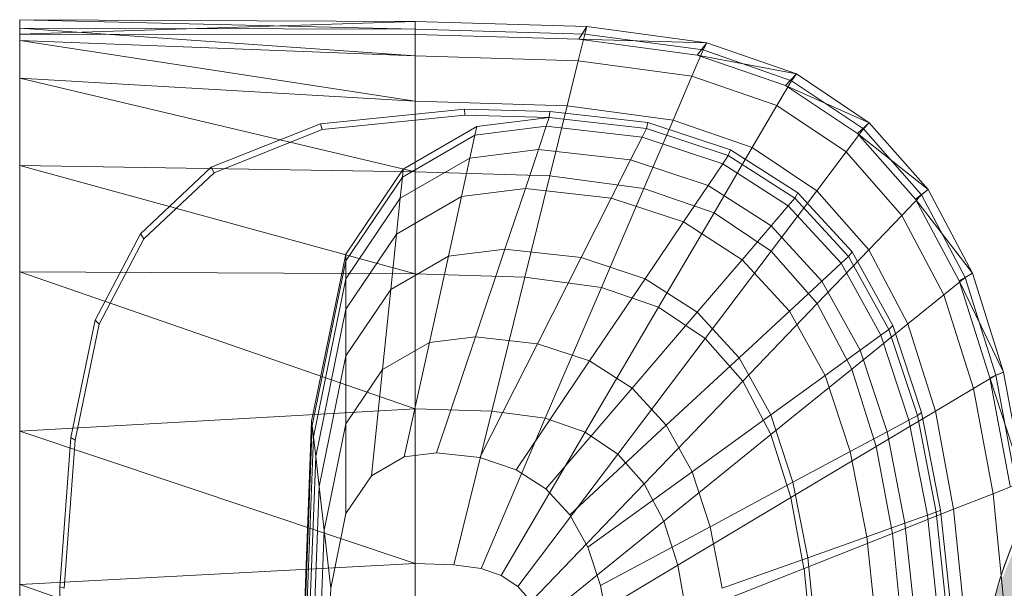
# Model space of a CAD drawing. Header units: metres. Extents: x 391.1 to 427.5, y 12.8 to 28.4.
# Tile 47 of 234: x 401.489 to 401.744, y 26.642 to 26.79. Entities that reach past the tile are written whole.
import ezdxf

# ---------------------------------------------------------------- set-up
doc = ezdxf.new("R2010")
doc.units = ezdxf.units.M
for name, color, linetype, lineweight in [('02_MOBILIARIO', 7, 'Continuous', 18), ('A-DETL-____-MBND', 7, 'Continuous', 18), ('A-DETL-GENF-OTLN', 7, 'Continuous', 18)]:
    doc.layers.add(name, color=color, linetype=linetype, lineweight=lineweight)

# ---------------------------------------------------------------- blocks, each defined once
blk = doc.blocks.new('Family - Rentamans PA-152555-03_ENLLUMENAT_P0A')
at = {"layer": 'A-DETL-____-MBND', "color": 253, "true_color": 0xaaaaaa}
for p, q in [((0, 0.36146), (0, 0.36526)), ((0, 0.36526), (0, 0.36308)), ((0.10273, 0.3648), (0, 0.36526)), ((0.10273, 0.36283), (0, 0.36526)), ((0.10273, 0.3648), (0, 0.36146)), ((0.14736, 0.36347), (0.10273, 0.3648)), ((0.10273, 0.36283), (0.10273, 0.3648)), ((0.10273, 0.36479), (0.10273, 0.36141)), ((0.14525, 0.36016), (0.14736, 0.36347)), ((0.14679, 0.36152), (0.14736, 0.36347)), ((0.17848, 0.35928), (0.14736, 0.36347)), ((0, 0.36308), (0, 0.35983)), ((0.10273, 0.36283), (0, 0.36308)), ((0, 0.36308), (0.10273, 0.35585)), ((0.10273, 0.36141), (0, 0.36146)), ((0, 0.36146), (0, 0.00406)), ((0.14679, 0.36152), (0.10273, 0.36283)), ((0.10273, 0.36283), (0.10273, 0.35585)), ((0.14525, 0.36016), (0.10273, 0.36141)), ((0.14508, 0.3546), (0.14679, 0.36152)), ((0.17751, 0.35738), (0.14679, 0.36152)), ((0, 0.35983), (0, 0.35008)), ((0.10273, 0.35585), (0, 0.35983)), ((0, 0.35983), (0.10273, 0.34405)), ((0.17596, 0.35605), (0.14525, 0.36016)), ((0.17848, 0.35928), (0.14525, 0.36016)), ((0.17596, 0.35605), (0.17848, 0.35928)), ((0.17751, 0.35738), (0.17848, 0.35928)), ((0.20176, 0.35121), (0.17848, 0.35928)), ((0.10273, 0.35585), (0.10273, 0.34405)), ((0.14508, 0.3546), (0.10273, 0.35585)), ((0.17461, 0.35061), (0.17751, 0.35738)), ((0.19894, 0.34814), (0.17596, 0.35605)), ((0.20176, 0.35121), (0.17596, 0.35605)), ((0.2005, 0.34941), (0.17751, 0.35738)), ((0.14508, 0.3546), (0.1422, 0.34287)), ((0.17461, 0.35061), (0.14508, 0.3546)), ((0.16971, 0.33917), (0.17461, 0.35061)), ((0.19671, 0.34296), (0.17461, 0.35061)), ((0.19894, 0.34814), (0.20176, 0.35121)), ((0.2005, 0.34941), (0.20176, 0.35121)), ((0.22069, 0.33849), (0.20176, 0.35121)), ((0, 0.35008), (0, 0.32734)), ((0.10273, 0.34405), (0, 0.35008)), ((0, 0.35008), (0.10273, 0.32574)), ((0.19671, 0.34296), (0.2005, 0.34941)), ((0.21762, 0.33569), (0.19894, 0.34814)), ((0.22069, 0.33849), (0.19894, 0.34814)), ((0.21918, 0.33686), (0.2005, 0.34941)), ((0.10273, 0.34405), (0.10273, 0.32574)), ((0.1422, 0.34287), (0.10273, 0.34405)), ((0.1422, 0.34287), (0.13772, 0.3247)), ((0.16971, 0.33917), (0.1422, 0.34287)), ((0.1903, 0.33203), (0.19671, 0.34296)), ((0.21467, 0.33089), (0.19671, 0.34296)), ((0.07816, 0.33823), (0.11557, 0.34199)), ((0.07861, 0.33669), (0.11566, 0.34041)), ((0.11557, 0.34199), (0.13769, 0.34144)), ((0.11566, 0.34041), (0.11557, 0.34199)), ((0.11566, 0.34041), (0.13755, 0.33987)), ((0.13755, 0.33987), (0.13769, 0.34144)), ((0.13769, 0.34144), (0.16318, 0.33856)), ((0.04977, 0.3269), (0.07816, 0.33823)), ((0.07861, 0.33669), (0.07816, 0.33823)), ((0.11875, 0.33749), (0.13755, 0.33987)), ((0.13678, 0.33756), (0.13755, 0.33987)), ((0.13755, 0.33987), (0.1628, 0.33702)), ((0.16971, 0.33917), (0.1621, 0.32141)), ((0.1628, 0.33702), (0.16318, 0.33856)), ((0.16318, 0.33856), (0.18466, 0.33146)), ((0.1903, 0.33203), (0.16971, 0.33917)), ((0.21762, 0.33569), (0.22069, 0.33849)), ((0.21918, 0.33686), (0.22069, 0.33849)), ((0.23596, 0.32112), (0.22069, 0.33849)), ((0.05051, 0.32548), (0.07861, 0.33669)), ((0.09941, 0.32432), (0.11825, 0.33522)), ((0.09963, 0.32643), (0.11875, 0.33749)), ((0.11825, 0.33522), (0.11696, 0.32931)), ((0.11825, 0.33522), (0.13678, 0.33756)), ((0.11875, 0.33749), (0.11825, 0.33522)), ((0.13476, 0.33156), (0.13678, 0.33756)), ((0.13678, 0.33756), (0.16165, 0.33475)), ((0.16165, 0.33475), (0.1628, 0.33702)), ((0.1628, 0.33702), (0.18406, 0.32998)), ((0.21467, 0.33089), (0.21918, 0.33686)), ((0.2327, 0.31866), (0.21762, 0.33569)), ((0.23596, 0.32112), (0.21762, 0.33569)), ((0.23426, 0.31971), (0.21918, 0.33686)), ((0.15867, 0.32886), (0.16165, 0.33475)), ((0.16165, 0.33475), (0.1826, 0.32782)), ((0.11696, 0.32931), (0.13476, 0.33156)), ((0.13135, 0.32141), (0.13476, 0.33156)), ((0.13476, 0.33156), (0.15867, 0.32886)), ((0.18036, 0.31508), (0.1903, 0.33203)), ((0.1826, 0.32782), (0.18406, 0.32998)), ((0.18406, 0.32998), (0.18466, 0.33146)), ((0.18406, 0.32998), (0.20135, 0.31889)), ((0.18466, 0.33146), (0.20212, 0.32026)), ((0.20704, 0.32079), (0.1903, 0.33203)), ((0.20704, 0.32079), (0.21467, 0.33089)), ((0.22917, 0.3144), (0.21467, 0.33089)), ((0.09884, 0.31884), (0.11696, 0.32931)), ((0.11696, 0.32931), (0.11476, 0.31932)), ((0.15363, 0.3189), (0.15867, 0.32886)), ((0.15867, 0.32886), (0.17881, 0.3222)), ((0.17881, 0.3222), (0.1826, 0.32782)), ((0.1826, 0.32782), (0.19963, 0.31689)), ((0, 0.32734), (0, 0.29972)), ((0.10273, 0.32574), (0, 0.32734)), ((0, 0.32734), (0.10273, 0.29924)), ((0.03136, 0.30959), (0.04977, 0.3269)), ((0.03228, 0.30834), (0.05051, 0.32548)), ((0.05051, 0.32548), (0.04977, 0.3269)), ((0.08473, 0.30435), (0.09963, 0.32643)), ((0.09941, 0.32432), (0.09963, 0.32643)), ((0.10273, 0.32574), (0.10273, 0.29924)), ((0.13772, 0.3247), (0.10273, 0.32574)), ((0.08473, 0.30256), (0.09941, 0.32432)), ((0.09941, 0.32432), (0.09884, 0.31884)), ((0.13772, 0.3247), (0.13123, 0.29839)), ((0.1621, 0.32141), (0.13772, 0.3247)), ((0.11476, 0.31932), (0.13135, 0.32141)), ((0.12606, 0.30567), (0.13135, 0.32141)), ((0.13135, 0.32141), (0.15363, 0.3189)), ((0.1621, 0.32141), (0.1511, 0.29571)), ((0.18036, 0.31508), (0.1621, 0.32141)), ((0.1724, 0.31269), (0.17881, 0.3222)), ((0.17881, 0.3222), (0.19518, 0.3117)), ((0.19519, 0.30512), (0.20704, 0.32079)), ((0.20135, 0.31889), (0.20212, 0.32026)), ((0.20212, 0.32026), (0.21621, 0.30495)), ((0.22054, 0.30543), (0.20704, 0.32079)), ((0.22917, 0.3144), (0.23426, 0.31971)), ((0.2327, 0.31866), (0.23596, 0.32112)), ((0.23426, 0.31971), (0.23596, 0.32112)), ((0.24562, 0.29825), (0.23426, 0.31971)), ((0.24746, 0.29938), (0.23596, 0.32112)), ((0.08473, 0.29792), (0.09884, 0.31884)), ((0.09788, 0.30955), (0.11476, 0.31932)), ((0.09884, 0.31884), (0.09788, 0.30955)), ((0.11476, 0.31932), (0.11135, 0.30381)), ((0.14581, 0.30344), (0.15363, 0.3189)), ((0.15363, 0.3189), (0.1724, 0.31269)), ((0.19963, 0.31689), (0.20135, 0.31889)), ((0.20135, 0.31889), (0.2153, 0.30374)), ((0.24405, 0.29737), (0.2327, 0.31866)), ((0.24746, 0.29938), (0.2327, 0.31866)), ((0.18036, 0.31508), (0.16597, 0.29056)), ((0.19519, 0.30512), (0.18036, 0.31508)), ((0.19518, 0.3117), (0.19963, 0.31689)), ((0.19963, 0.31689), (0.21338, 0.30196)), ((0.16244, 0.29794), (0.17239, 0.31269)), ((0.1724, 0.31269), (0.18765, 0.3029)), ((0.22054, 0.30543), (0.22917, 0.3144)), ((0.24008, 0.29377), (0.22917, 0.3144)), ((0.01958, 0.28716), (0.03136, 0.30959)), ((0.03228, 0.30834), (0.03136, 0.30959)), ((0.08473, 0.29006), (0.09788, 0.30955)), ((0.09788, 0.30955), (0.09638, 0.29516)), ((0.18765, 0.3029), (0.19518, 0.3117)), ((0.19518, 0.3117), (0.20839, 0.29735)), ((0.02062, 0.28613), (0.03228, 0.30834)), ((0.11135, 0.30381), (0.12606, 0.30567)), ((0.1184, 0.28289), (0.12606, 0.30567)), ((0.12606, 0.30567), (0.14581, 0.30344)), ((0.17806, 0.28244), (0.19519, 0.30512)), ((0.20717, 0.2915), (0.19519, 0.30512)), ((0.20717, 0.2915), (0.22054, 0.30542)), ((0.2153, 0.30374), (0.21621, 0.30495)), ((0.21621, 0.30495), (0.22681, 0.2858)), ((0.23071, 0.2862), (0.22054, 0.30543)), ((0.07584, 0.26096), (0.08473, 0.30435)), ((0.07598, 0.25981), (0.08473, 0.30256)), ((0.08473, 0.30256), (0.08473, 0.30435)), ((0.08473, 0.29792), (0.08473, 0.30256)), ((0.09638, 0.29516), (0.11135, 0.30381)), ((0.11135, 0.30381), (0.10642, 0.28138)), ((0.13449, 0.28107), (0.14581, 0.30344)), ((0.14581, 0.30344), (0.16244, 0.29794)), ((0.17596, 0.28926), (0.18765, 0.3029)), ((0.18765, 0.3029), (0.19996, 0.28953)), ((0.20839, 0.29735), (0.21338, 0.30196)), ((0.21338, 0.30196), (0.2153, 0.30374)), ((0.21338, 0.30196), (0.22372, 0.28328)), ((0.2153, 0.30374), (0.2258, 0.28478)), ((0, 0.29972), (0, 0.2583)), ((0.10273, 0.29924), (0, 0.29972)), ((0, 0.29972), (0.10273, 0.26415)), ((0.10273, 0.29924), (0.10273, 0.26415)), ((0.13123, 0.29839), (0.10273, 0.29924)), ((0.24405, 0.29737), (0.24746, 0.29938)), ((0.24562, 0.29825), (0.24746, 0.29938)), ((0.25554, 0.27371), (0.24746, 0.29938)), ((0.07631, 0.25683), (0.08473, 0.29792)), ((0.08473, 0.29792), (0.08473, 0.29006)), ((0.13123, 0.29839), (0.12265, 0.26356)), ((0.1511, 0.29571), (0.13123, 0.29839)), ((0.14804, 0.27659), (0.16244, 0.29794)), ((0.16244, 0.29794), (0.17596, 0.28926)), ((0.19996, 0.28953), (0.20839, 0.29735)), ((0.20839, 0.29735), (0.21834, 0.27939)), ((0.24008, 0.29377), (0.24562, 0.29825)), ((0.25202, 0.27221), (0.24405, 0.29737)), ((0.25554, 0.27371), (0.24405, 0.29737)), ((0.25359, 0.2729), (0.24562, 0.29825)), ((0.08473, 0.27788), (0.09638, 0.29516)), ((0.09638, 0.29516), (0.09423, 0.27433)), ((0.1511, 0.29571), (0.13653, 0.26169)), ((0.1511, 0.29571), (0.16597, 0.29056)), ((0.23071, 0.2862), (0.24008, 0.29377)), ((0.24775, 0.26941), (0.24008, 0.29377)), ((0.07689, 0.25177), (0.08473, 0.29006)), ((0.08473, 0.29006), (0.08473, 0.27788)), ((0.16597, 0.29056), (0.14692, 0.25809)), ((0.15906, 0.26952), (0.17596, 0.28926)), ((0.16597, 0.29056), (0.17805, 0.28244)), ((0.17596, 0.28926), (0.18688, 0.27741)), ((0.18688, 0.27741), (0.19996, 0.28953)), ((0.18781, 0.27134), (0.20717, 0.2915)), ((0.19996, 0.28953), (0.20923, 0.2728)), ((0.21618, 0.27446), (0.20717, 0.2915)), ((0.01327, 0.25673), (0.01958, 0.28716)), ((0.02062, 0.28613), (0.01958, 0.28716)), ((0.01437, 0.25599), (0.02062, 0.28613)), ((0.21618, 0.27446), (0.23071, 0.2862)), ((0.22372, 0.28328), (0.2258, 0.28478)), ((0.2258, 0.28478), (0.22681, 0.2858)), ((0.2258, 0.28478), (0.23317, 0.26239)), ((0.22681, 0.2858), (0.23426, 0.26319)), ((0.23785, 0.2635), (0.23071, 0.2862)), ((0.09423, 0.27433), (0.10642, 0.28138)), ((0.10642, 0.28138), (0.09989, 0.25167)), ((0.10642, 0.28138), (0.1184, 0.28289)), ((0.10826, 0.25273), (0.1184, 0.28289)), ((0.1184, 0.28289), (0.13449, 0.28107)), ((0.17805, 0.28244), (0.15537, 0.25241)), ((0.17805, 0.28244), (0.18781, 0.27134)), ((0.21834, 0.27939), (0.22372, 0.28328)), ((0.22372, 0.28328), (0.23099, 0.26122)), ((0.1195, 0.25146), (0.13449, 0.28107)), ((0.13449, 0.28107), (0.14804, 0.27659)), ((0.20923, 0.2728), (0.21834, 0.27939)), ((0.21834, 0.27939), (0.22533, 0.25818)), ((0.07778, 0.24394), (0.08473, 0.27788)), ((0.08473, 0.27788), (0.08473, 0.26025)), ((0.12897, 0.24833), (0.14804, 0.27659)), ((0.14804, 0.27659), (0.15906, 0.26952)), ((0.16795, 0.25986), (0.18688, 0.27741)), ((0.18688, 0.27741), (0.19509, 0.26258)), ((0.08473, 0.26025), (0.09423, 0.27433)), ((0.09423, 0.27433), (0.09137, 0.24674)), ((0.19515, 0.25746), (0.21618, 0.27446)), ((0.22251, 0.25433), (0.21618, 0.27446)), ((0.25202, 0.27221), (0.25554, 0.27371)), ((0.25359, 0.2729), (0.25554, 0.27371)), ((0.26089, 0.24493), (0.25554, 0.27371)), ((0.18781, 0.27134), (0.16218, 0.24466)), ((0.18781, 0.27134), (0.19515, 0.25746)), ((0.19509, 0.26258), (0.20923, 0.2728)), ((0.20923, 0.2728), (0.21574, 0.25304)), ((0.24775, 0.26941), (0.25359, 0.2729)), ((0.2573, 0.24402), (0.25202, 0.27221)), ((0.26089, 0.24493), (0.25202, 0.27221)), ((0.25887, 0.24449), (0.25359, 0.2729)), ((0.13667, 0.24339), (0.15906, 0.26952)), ((0.15906, 0.26952), (0.16795, 0.25986)), ((0.23785, 0.2635), (0.24775, 0.26941)), ((0.25282, 0.2421), (0.24775, 0.26941)), ((0.10273, 0.26415), (0, 0.2583)), ((0.10273, 0.26415), (0.10273, 0.22395)), ((0.12264, 0.26356), (0.10273, 0.26415)), ((0.12264, 0.26356), (0.11281, 0.22365)), ((0.12264, 0.26356), (0.13653, 0.26169)), ((0.22251, 0.25433), (0.23785, 0.2635)), ((0.24258, 0.23805), (0.23785, 0.2635)), ((0.07287, 0.18276), (0.07584, 0.26096)), ((0.07598, 0.25981), (0.07584, 0.26096)), ((0.11983, 0.2227), (0.13653, 0.26169)), ((0.13653, 0.26169), (0.14692, 0.25809)), ((0.17464, 0.24778), (0.19509, 0.26258)), ((0.19509, 0.26258), (0.20086, 0.24506)), ((0.22533, 0.25818), (0.23099, 0.26122)), ((0.23099, 0.26122), (0.23317, 0.26239)), ((0.23099, 0.26122), (0.2358, 0.23649)), ((0.23317, 0.26239), (0.23426, 0.26319)), ((0.23317, 0.26239), (0.23806, 0.23729)), ((0.23426, 0.26319), (0.23919, 0.23784)), ((0.07304, 0.18276), (0.07598, 0.25981)), ((0.07631, 0.25683), (0.07598, 0.25981)), ((0.07907, 0.2326), (0.08473, 0.26025)), ((0.08473, 0.26025), (0.08473, 0.23691)), ((0.14288, 0.23664), (0.16795, 0.25986)), ((0.16795, 0.25986), (0.17464, 0.24778)), ((0, 0.2583), (0, 0.2185)), ((0, 0.2583), (0.10273, 0.22395)), ((0.01046, 0.21786), (0.01327, 0.25673)), ((0.01159, 0.21751), (0.01437, 0.25599)), ((0.01437, 0.25599), (0.01327, 0.25673)), ((0.074, 0.19601), (0.07631, 0.25683)), ((0.07689, 0.25177), (0.07631, 0.25683)), ((0.14692, 0.25809), (0.12509, 0.22088)), ((0.14692, 0.25809), (0.15537, 0.25241)), ((0.19515, 0.25746), (0.16731, 0.23496)), ((0.19515, 0.25746), (0.20031, 0.24107)), ((0.21574, 0.25304), (0.22533, 0.25818)), ((0.22533, 0.25818), (0.22995, 0.23441)), ((0.20031, 0.24107), (0.22251, 0.25433)), ((0.2267, 0.23178), (0.22251, 0.25433)), ((0.07426, 0.18276), (0.07689, 0.25177)), ((0.07689, 0.25177), (0.07778, 0.24394)), ((0.09137, 0.24674), (0.09989, 0.25167)), ((0.09989, 0.25167), (0.10826, 0.25273)), ((0.10826, 0.25273), (0.1195, 0.25146)), ((0.1195, 0.25146), (0.12897, 0.24833)), ((0.15537, 0.25241), (0.12937, 0.21801)), ((0.15537, 0.25241), (0.16218, 0.24466)), ((0.20086, 0.24506), (0.21574, 0.25304)), ((0.21574, 0.25304), (0.22004, 0.23089)), ((0.12897, 0.24833), (0.13667, 0.24339)), ((0.08473, 0.23691), (0.09137, 0.24674)), ((0.14756, 0.2282), (0.17464, 0.24778)), ((0.17464, 0.24778), (0.17934, 0.23351)), ((0.07545, 0.18276), (0.07778, 0.24394)), ((0.07778, 0.24394), (0.07907, 0.2326)), ((0.16218, 0.24466), (0.13282, 0.21409)), ((0.13667, 0.24339), (0.14288, 0.23664)), ((0.16218, 0.24466), (0.16731, 0.23496)), ((0.17934, 0.23351), (0.20086, 0.24506)), ((0.20086, 0.24506), (0.20468, 0.22542)), ((0.25282, 0.2421), (0.25887, 0.24449)), ((0.20031, 0.24107), (0.17092, 0.2235)), ((0.20031, 0.24107), (0.20372, 0.22269)), ((0.24258, 0.23805), (0.25282, 0.2421)), ((0.25575, 0.21289), (0.25282, 0.2421)), ((0.2267, 0.23178), (0.24258, 0.23805)), ((0.24532, 0.21083), (0.24258, 0.23805)), ((0.08078, 0.21759), (0.08473, 0.23691)), ((0.14288, 0.23664), (0.14756, 0.2282)), ((0.22995, 0.23441), (0.2358, 0.23649)), ((0.2358, 0.23649), (0.23806, 0.2373)), ((0.2358, 0.23649), (0.23859, 0.21004)), ((0.23806, 0.23729), (0.23919, 0.23784)), ((0.23806, 0.23729), (0.24088, 0.21045)), ((0.23919, 0.23784), (0.24205, 0.21072)), ((0.16731, 0.23496), (0.13541, 0.20918)), ((0.15084, 0.21822), (0.17934, 0.23351)), ((0.16731, 0.23496), (0.17092, 0.2235)), ((0.17934, 0.23351), (0.18245, 0.21752)), ((0.22004, 0.23089), (0.22995, 0.23441)), ((0.22995, 0.23441), (0.23263, 0.20898)), ((0.07717, 0.18276), (0.07907, 0.2326)), ((0.08078, 0.21759), (0.07907, 0.2326)), ((0.20373, 0.22269), (0.2267, 0.23177)), ((0.20468, 0.22542), (0.22004, 0.23089)), ((0.22004, 0.23089), (0.22254, 0.20719)), ((0.22913, 0.20764), (0.2267, 0.23178)), ((0.14756, 0.2282), (0.15084, 0.21822)), ((0.18245, 0.21752), (0.20468, 0.22542)), ((0.20468, 0.22542), (0.20689, 0.20442)), ((0.10273, 0.22395), (0, 0.2185)), ((0.10273, 0.22395), (0.10273, 0.18276)), ((0.10273, 0.22395), (0.11281, 0.22365)), ((0.11281, 0.22365), (0.11983, 0.2227)), ((0.11983, 0.2227), (0.12509, 0.22088)), ((0.17092, 0.2235), (0.13724, 0.20338)), ((0.17092, 0.2235), (0.1733, 0.21066)), ((0.20373, 0.22269), (0.1733, 0.21066)), ((0.20373, 0.22269), (0.2057, 0.20303)), ((0.12509, 0.22088), (0.12937, 0.21801)), ((0, 0.2185), (0, 0.18276)), ((0, 0.2185), (0.10273, 0.18276)), ((0.00965, 0.18276), (0.01046, 0.21786)), ((0.01159, 0.21751), (0.01046, 0.21786)), ((0.07945, 0.18276), (0.08078, 0.21759)), ((0.12937, 0.21801), (0.13282, 0.21409)), ((0.15084, 0.21822), (0.15302, 0.20705))]:
    blk.add_line(p, q, dxfattribs=at)
blk = doc.blocks.new('LONDR55-XX_ZZ-ARQ-CAA-M3D-Londres55_ifc-1-03_ENLLUMENAT_P0A')
at = {"layer": '02_MOBILIARIO', "color": 253, "lineweight": 18, "true_color": 0xaaaaaa}
blk.add_blockref('Family - Rentamans PA-152555-03_ENLLUMENAT_P0A', (401.48854, 26.4248), dxfattribs=at)
blk = doc.blocks.new('ZYR_06_02_02 Down Superficie - L 01-834878-03_ENLLUMENAT_P0A')
at = {"layer": 'A-DETL-GENF-OTLN', "true_color": 0x00c400}
for points in [[(-0.07071, -0.07071), (0, 0), (-0.07071, 0.07071), (-0.0866, 0.05), (-0.09659, 0.02588), (-0.1, 0), (-0.09659, -0.02588), (-0.0866, -0.05)], [(0.07071, -0.07071), (0.0866, -0.05), (0.09659, -0.02588), (0.1, 0), (0.09659, 0.02588), (0.0866, 0.05), (0.07071, 0.07071), (0, 0)]]:
    blk.add_hatch(color=92, dxfattribs=at).paths.add_polyline_path(points)
at = {"layer": 'A-DETL-GENF-OTLN', "color": 92, "true_color": 0x00c400}
for p, q in [((0, 0), (-0.07071, 0.07071)), ((-0.07071, 0.07071), (0.07071, -0.07071)), ((-0.07071, -0.07071), (0.07071, 0.07071)), ((0.07071, 0.07071), (0, 0)), ((-0.07071, -0.07071), (0, 0)), ((0, 0), (0.07071, -0.07071))]:
    blk.add_line(p, q, dxfattribs=at)
blk.add_circle((0, 0), 0.1, dxfattribs=at)
for start, end in [(135, 225), (315, 45)]:
    blk.add_arc((0, 0), 0.1, start, end, dxfattribs=at)

msp = doc.modelspace()

# ---------------------------------------------------------------- block references
at = {"lineweight": 5}
msp.add_blockref('LONDR55-XX_ZZ-ARQ-CAA-M3D-Londres55_ifc-1-03_ENLLUMENAT_P0A', (0, 0), dxfattribs=at)
at = {"layer": 'A-DETL-GENF-OTLN', "color": 92, "true_color": 0x00c400}
msp.add_blockref('ZYR_06_02_02 Down Superficie - L 01-834878-03_ENLLUMENAT_P0A', (401.83867, 26.61499), dxfattribs=at)

doc.saveas('drawing.dxf')
